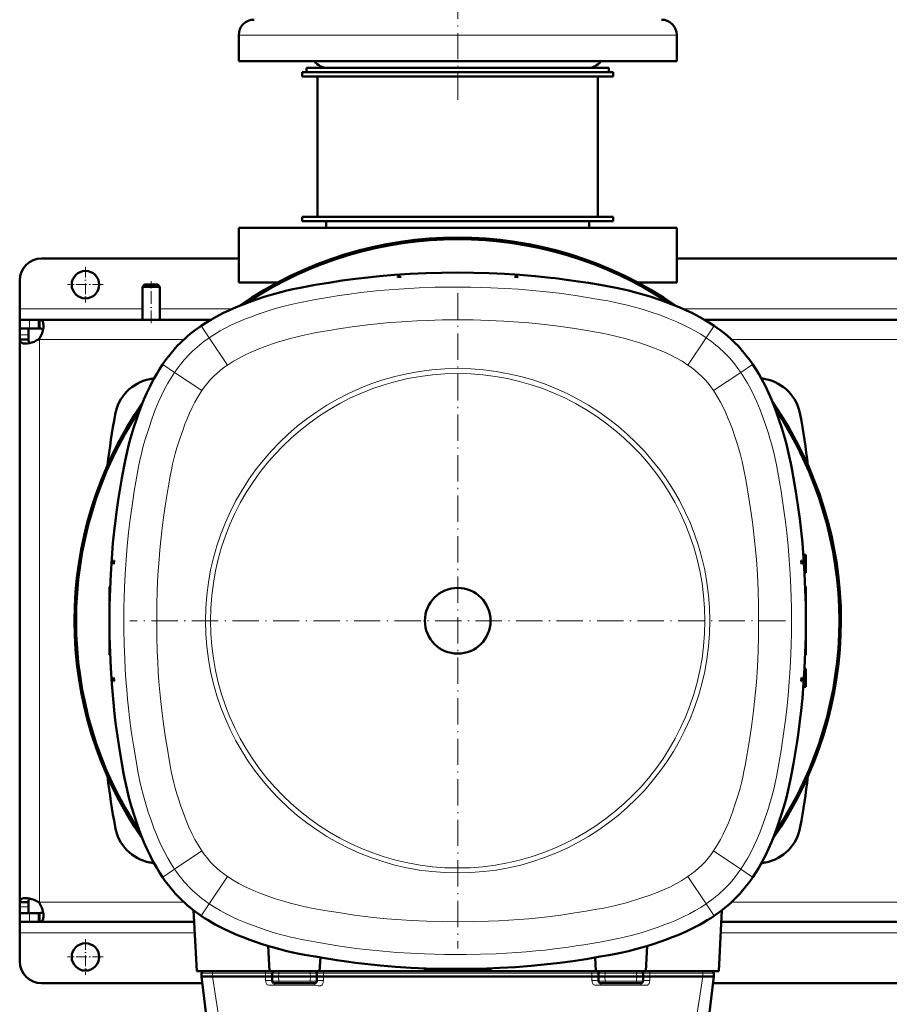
# Model space of a CAD drawing. Extents: x -2065 to 2446, y -2124 to 856.
# Tile 7 of 59: x -303 to 94, y -1732 to -1282. Entities that reach past the tile are written whole.
import ezdxf

# ---------------------------------------------------------------- set-up
doc = ezdxf.new("R2010")
doc.units = 0
doc.linetypes.add('DASHDOT', pattern=[18.5, 12, -3, 0.5, -3])

msp = doc.modelspace()

# ---------------------------------------------------------------- linework, layer by layer
at = {"color": 7, "linetype": 'DASHDOT', "lineweight": 18}
for p, q in [((-103.43, -1318.68), (-103.43, -1143.48)), ((-103.43, -1406.91), (-103.43, -1706.26)), ((46.24, -1556.58), (-253.11, -1556.58))]:
    msp.add_line(p, q, dxfattribs=at)
at = {"color": 7, "lineweight": 18}
for p, q in [((-191.19, -1289.08), (-203.43, -1289.08)), ((-3.43, -1289.08), (-191.19, -1289.08)), ((-247.43, -1414.08), (-303.43, -1414.08)), ((-206.29, -1414.08), (-239.43, -1414.08)), ((293.71, -1414.08), (-0.58, -1414.08)), ((-298.9, -1419.08), (-298.9, -1423.08)), ((-220.55, -1421.86), (-220.5, -1421.93)), ((-216.88, -1427.33), (-220.5, -1421.93)), ((10.01, -1427.33), (13.63, -1421.93)), ((13.68, -1421.86), (13.63, -1421.93)), ((-303.43, -1425.95), (-299.43, -1425.95)), ((-294.43, -1428.08), (-294.43, -1556.58)), ((-228.42, -1428.08), (-294.43, -1428.08)), ((-216.88, -1427.33), (-208.53, -1439.77)), ((10.01, -1427.33), (1.66, -1439.77)), ((271.58, -1428.08), (21.55, -1428.08)), ((-238.15, -1439.47), (-238.08, -1439.52)), ((-232.68, -1443.14), (-238.08, -1439.52)), ((-232.68, -1443.14), (-220.24, -1451.48)), ((13.37, -1451.48), (25.82, -1443.14)), ((25.82, -1443.14), (31.22, -1439.52)), ((31.28, -1439.47), (31.22, -1439.52)), ((-294.43, -1685.08), (-294.43, -1556.58)), ((-232.68, -1670.03), (-220.24, -1661.68)), ((25.82, -1670.03), (13.37, -1661.68)), ((-232.68, -1670.03), (-238.08, -1673.65)), ((25.82, -1670.03), (31.22, -1673.65)), ((-238.15, -1673.69), (-238.08, -1673.65)), ((-216.88, -1685.83), (-208.53, -1673.39)), ((10.01, -1685.83), (1.66, -1673.39)), ((31.28, -1673.69), (31.22, -1673.65)), ((-228.42, -1685.08), (-294.43, -1685.08)), ((-216.88, -1685.83), (-220.5, -1691.23)), ((10.01, -1685.83), (13.63, -1691.23)), ((271.58, -1685.08), (21.55, -1685.08)), ((-303.43, -1687.22), (-299.43, -1687.22)), ((-298.9, -1694.08), (-298.9, -1690.08)), ((-220.55, -1691.3), (-220.5, -1691.23)), ((13.68, -1691.3), (13.63, -1691.23)), ((-223.53, -1699.08), (-303.43, -1699.08)), ((276.47, -1699.08), (16.66, -1699.08)), ((-215.4, -1717.56), (-215.44, -1719.08)), ((-215.4, -1716.58), (-215.4, -1717.56)), ((-215.4, -1717.56), (-191.14, -1717.56)), ((-191.14, -1717.56), (-191.18, -1719.08)), ((-191.14, -1716.58), (-191.14, -1717.56)), ((-185.19, -1719.08), (-185.15, -1717.56)), ((-185.15, -1716.58), (-185.15, -1717.56)), ((-170.72, -1717.56), (-185.15, -1717.56)), ((-170.72, -1717.56), (-170.72, -1716.58)), ((-170.72, -1717.56), (-170.68, -1719.08)), ((-164.73, -1716.58), (-164.73, -1717.56)), ((-164.73, -1717.56), (-42.14, -1717.56)), ((-164.73, -1717.56), (-164.69, -1719.08)), ((-42.14, -1717.56), (-42.18, -1719.08)), ((-42.14, -1716.58), (-42.14, -1717.56)), ((-36.15, -1717.56), (-36.19, -1719.08)), ((-36.15, -1717.56), (-36.15, -1716.58)), ((-21.72, -1717.56), (-36.15, -1717.56)), ((-21.72, -1716.58), (-21.72, -1717.56)), ((-21.72, -1717.56), (-21.68, -1719.08)), ((-15.73, -1716.58), (-15.73, -1717.56)), ((-15.73, -1717.56), (8.53, -1717.56)), ((-15.73, -1717.56), (-15.69, -1719.08)), ((8.53, -1716.58), (8.53, -1717.56)), ((8.53, -1717.56), (8.57, -1719.08)), ((-210.67, -1749.34), (-215.45, -1719.08)), ((-191.18, -1719.08), (-191.13, -1720.82)), ((-185.19, -1719.08), (-185.13, -1721.11)), ((-170.74, -1721.11), (-185.13, -1721.11)), ((-185.13, -1722.08), (-185.13, -1721.11)), ((-170.74, -1721.11), (-170.68, -1719.08)), ((-170.74, -1721.11), (-170.74, -1722.08)), ((-164.74, -1720.82), (-164.69, -1719.08)), ((-42.18, -1719.08), (-42.13, -1720.82)), ((-36.13, -1721.11), (-36.19, -1719.08)), ((-21.74, -1721.11), (-36.13, -1721.11)), ((-36.13, -1721.11), (-36.13, -1722.08)), ((-21.74, -1721.11), (-21.68, -1719.08)), ((-21.74, -1722.08), (-21.74, -1721.11)), ((-15.74, -1720.82), (-15.69, -1719.08)), ((3.8, -1749.34), (8.58, -1719.08)), ((-187.13, -1722.08), (-187.13, -1722.96)), ((-187.13, -1722.96), (-185.53, -1722.96)), ((-185.53, -1722.96), (-170.34, -1722.96)), ((-170.34, -1722.96), (-170.24, -1722.96)), ((-170.24, -1722.96), (-168.74, -1722.96)), ((-168.74, -1722.08), (-168.74, -1722.96)), ((-38.13, -1722.08), (-38.13, -1722.96)), ((-38.13, -1722.96), (-36.53, -1722.96)), ((-36.53, -1722.96), (-21.34, -1722.96)), ((-21.34, -1722.96), (-21.24, -1722.96)), ((-21.24, -1722.96), (-19.74, -1722.96)), ((-19.74, -1722.08), (-19.74, -1722.96))]:
    msp.add_line(p, q, dxfattribs=at)
at = {"color": 7, "lineweight": 50}
for p, q in [((-203.43, -1301.08), (-203.43, -1289.08)), ((-3.43, -1301.08), (-3.43, -1289.08)), ((-191.19, -1301.08), (-203.43, -1301.08)), ((-3.43, -1301.08), (-191.19, -1301.08)), ((-174.43, -1306.08), (-103.43, -1306.08)), ((-174.43, -1306.08), (-174.43, -1308.08)), ((-174.43, -1308.08), (-103.43, -1308.08)), ((-172.43, -1304.08), (-42.88, -1304.08)), ((-172.43, -1304.08), (-172.43, -1306.08)), ((-172.43, -1306.08), (-42.88, -1306.08)), ((-167.43, -1308.08), (-167.43, -1372.08)), ((-155.65, -1304.08), (-162.93, -1304.08)), ((-43.93, -1304.08), (-155.65, -1304.08)), ((-103.43, -1306.08), (-32.43, -1306.08)), ((-103.43, -1308.08), (-32.43, -1308.08)), ((-42.88, -1304.08), (-34.43, -1304.08)), ((-42.88, -1306.08), (-34.43, -1306.08)), ((-39.43, -1308.08), (-39.43, -1372.08)), ((-34.43, -1304.08), (-34.43, -1306.08)), ((-32.43, -1306.08), (-32.43, -1308.08)), ((-174.43, -1372.08), (-103.43, -1372.08)), ((-174.43, -1372.08), (-174.43, -1374.08)), ((-174.43, -1374.08), (-103.43, -1374.08)), ((-167.43, -1372.08), (-103.43, -1372.08)), ((-163.43, -1377.08), (-163.43, -1374.08)), ((-103.43, -1372.08), (-39.43, -1372.08)), ((-103.43, -1372.08), (-32.43, -1372.08)), ((-103.43, -1374.08), (-32.43, -1374.08)), ((-43.43, -1377.08), (-43.43, -1374.08)), ((-32.43, -1372.08), (-32.43, -1374.08)), ((-3.43, -1377.08), (-203.43, -1377.08)), ((-203.43, -1402.08), (-203.43, -1377.08)), ((-3.43, -1377.08), (-3.43, -1402.08)), ((-203.43, -1391.08), (-293.43, -1391.08)), ((296.57, -1391.08), (-3.43, -1391.08)), ((-303.43, -1414.08), (-303.43, -1401.08)), ((-185.61, -1402.08), (-203.43, -1402.08)), ((-129.31, -1399.58), (-130.97, -1399.7)), ((-130.97, -1399.7), (-130.96, -1399.58)), ((-130.96, -1399.58), (-129.31, -1399.58)), ((-75.91, -1399.58), (-77.56, -1399.58)), ((-77.56, -1399.58), (-75.9, -1399.7)), ((-75.9, -1399.7), (-75.91, -1399.58)), ((-3.43, -1402.08), (-21.26, -1402.08)), ((-246.43, -1403.08), (-247.43, -1404.08)), ((-247.43, -1404.08), (-247.43, -1419.08)), ((-239.43, -1404.08), (-247.43, -1404.08)), ((-240.43, -1403.08), (-246.43, -1403.08)), ((-240.43, -1403.08), (-239.43, -1404.08)), ((-239.43, -1404.08), (-239.43, -1419.08)), ((-303.43, -1419.08), (-303.43, -1414.08)), ((-303.43, -1419.08), (-303.43, -1423.08)), ((-298.9, -1419.08), (-303.43, -1419.08)), ((-294.75, -1419.08), (-298.9, -1419.08)), ((-294.75, -1419.08), (-294.75, -1423.08)), ((-294.75, -1419.08), (-294.43, -1419.08)), ((-294.43, -1419.08), (-294.43, -1419.09)), ((-216.12, -1419.08), (-294.43, -1419.08)), ((-294.43, -1419.09), (-294.43, -1423.09)), ((283.88, -1419.08), (9.25, -1419.08)), ((-303.43, -1423.08), (-303.27, -1423.08)), ((-303.43, -1423.08), (-303.43, -1425.95)), ((-298.9, -1423.08), (-303.43, -1423.08)), ((-299.43, -1423.08), (-299.43, -1425.95)), ((-294.75, -1423.08), (-298.9, -1423.08)), ((-294.75, -1423.08), (-294.43, -1423.08)), ((-303.43, -1425.95), (-303.43, -1428.08)), ((-303.43, -1428.08), (-299.43, -1428.08)), ((-303.43, -1428.08), (-303.43, -1556.58)), ((-303.42, -1428.08), (-300.93, -1428.08)), ((-299.43, -1425.95), (-299.43, -1428.08)), ((-294.43, -1428.08), (-294.92, -1428.08)), ((-294.43, -1427.6), (-294.43, -1428.08)), ((55.57, -1526.46), (54.41, -1526.42)), ((55.57, -1526.46), (54.41, -1526.42)), ((55.57, -1526.46), (54.41, -1526.42)), ((55.57, -1526.46), (54.41, -1526.42)), ((55.57, -1530.58), (55.57, -1526.46)), ((-260.32, -1529.05), (-260.43, -1529.06)), ((-260.43, -1530.7), (-260.32, -1529.05)), ((-260.43, -1529.06), (-260.43, -1530.7)), ((53.45, -1529.05), (53.57, -1529.06)), ((53.57, -1530.7), (53.45, -1529.05)), ((53.57, -1529.06), (53.57, -1530.7)), ((55.57, -1534.71), (55.57, -1530.58)), ((55.57, -1534.71), (54.97, -1534.73)), ((-262.43, -1541.08), (-262.14, -1541.06)), ((-262.43, -1556.18), (-262.43, -1541.08)), ((55.57, -1541.08), (55.27, -1541.06)), ((55.57, -1556.58), (55.57, -1541.08)), ((-303.43, -1685.08), (-303.43, -1556.58)), ((-262.43, -1572.08), (-262.43, -1556.99)), ((55.57, -1572.08), (55.57, -1556.58)), ((-262.43, -1572.08), (-262.14, -1572.1)), ((55.57, -1572.08), (55.27, -1572.1)), ((-260.43, -1584.11), (-260.43, -1582.46)), ((-260.43, -1582.46), (-260.32, -1584.12)), ((53.57, -1582.46), (53.45, -1584.12)), ((53.57, -1584.11), (53.57, -1582.46)), ((55.57, -1578.46), (54.97, -1578.44)), ((55.57, -1578.46), (54.97, -1578.44)), ((55.57, -1578.46), (54.97, -1578.44)), ((55.57, -1578.46), (54.97, -1578.44)), ((55.57, -1582.58), (55.57, -1578.46)), ((55.57, -1586.71), (55.57, -1582.58)), ((-260.32, -1584.12), (-260.43, -1584.11)), ((53.45, -1584.12), (53.57, -1584.11)), ((55.57, -1586.71), (54.41, -1586.75)), ((-303.43, -1685.08), (-299.43, -1685.08)), ((-303.43, -1687.22), (-303.43, -1685.08)), ((-303.42, -1685.08), (-303.43, -1685.08)), ((-303.42, -1685.08), (-299.43, -1685.08)), ((-299.43, -1687.22), (-299.43, -1685.08)), ((-294.43, -1685.08), (-294.92, -1685.08)), ((-294.43, -1685.57), (-294.43, -1685.08)), ((-303.43, -1690.08), (-303.43, -1687.22)), ((-303.43, -1690.08), (-299.43, -1690.08)), ((-303.43, -1694.08), (-303.43, -1690.08)), ((-298.9, -1690.08), (-303.43, -1690.08)), ((-299.43, -1690.08), (-299.43, -1687.22)), ((-294.75, -1690.08), (-298.9, -1690.08)), ((-294.75, -1694.08), (-294.75, -1690.08)), ((-294.75, -1690.08), (-294.43, -1690.08)), ((-294.43, -1694.07), (-294.43, -1690.08)), ((-224.07, -1688.76), (-222.61, -1716.58)), ((17.2, -1688.76), (15.74, -1716.58)), ((-303.43, -1694.08), (-303.43, -1699.08)), ((-298.9, -1694.08), (-303.43, -1694.08)), ((-294.75, -1694.08), (-298.9, -1694.08)), ((-294.75, -1694.08), (-294.43, -1694.08)), ((-294.43, -1694.08), (-294.43, -1694.07)), ((-223.79, -1694.08), (-294.43, -1694.08)), ((276.21, -1694.08), (16.92, -1694.08)), ((-303.43, -1699.08), (-303.43, -1712.08)), ((-189.92, -1705.05), (-189.31, -1716.58)), ((-16.95, -1705.05), (-17.56, -1716.58)), ((-166.15, -1710.35), (-166.47, -1716.58)), ((-40.72, -1710.35), (-40.4, -1716.58)), ((-189.31, -1716.58), (-222.61, -1716.58)), ((-220.39, -1717.56), (-220.43, -1719.08)), ((-166.47, -1716.58), (-189.31, -1716.58)), ((-188.18, -1719.08), (-188.14, -1717.56)), ((-167.68, -1719.08), (-167.72, -1717.56)), ((-40.4, -1716.58), (-166.47, -1716.58)), ((-118.93, -1715.58), (-118.95, -1715.29)), ((-118.93, -1715.58), (-104.06, -1715.58)), ((-102.8, -1715.58), (-87.93, -1715.58)), ((-87.93, -1715.58), (-87.92, -1715.29)), ((-17.56, -1716.58), (-40.4, -1716.58)), ((-39.14, -1717.56), (-39.18, -1719.08)), ((-18.72, -1717.56), (-18.68, -1719.08)), ((15.74, -1716.58), (-17.56, -1716.58)), ((13.53, -1717.56), (13.57, -1719.08)), ((-220.43, -1719.08), (-215.45, -1719.08)), ((-216.95, -1747.47), (-220.43, -1719.08)), ((-215.45, -1719.08), (-215.44, -1719.08)), ((-215.44, -1719.08), (-191.18, -1719.08)), ((-189.31, -1719.08), (-191.18, -1719.08)), ((-191.18, -1719.08), (-191.18, -1719.08)), ((-189.31, -1719.08), (-188.18, -1719.08)), ((-188.18, -1719.08), (-188.13, -1721.11)), ((-185.19, -1719.08), (-188.18, -1719.08)), ((-170.68, -1719.08), (-185.19, -1719.08)), ((-167.68, -1719.08), (-170.68, -1719.08)), ((-167.68, -1719.08), (-167.74, -1721.11)), ((-166.56, -1719.08), (-167.68, -1719.08)), ((-164.69, -1719.08), (-166.56, -1719.08)), ((-164.69, -1719.08), (-42.18, -1719.08)), ((-164.69, -1719.08), (-164.69, -1719.08)), ((-40.31, -1719.08), (-42.18, -1719.08)), ((-42.18, -1719.08), (-42.18, -1719.08)), ((-40.31, -1719.08), (-39.18, -1719.08)), ((-39.18, -1719.08), (-36.19, -1719.08)), ((-39.13, -1721.11), (-39.18, -1719.08)), ((-21.68, -1719.08), (-36.19, -1719.08)), ((-21.68, -1719.08), (-18.68, -1719.08)), ((-18.74, -1721.11), (-18.68, -1719.08)), ((-17.56, -1719.08), (-18.68, -1719.08)), ((-15.69, -1719.08), (-17.56, -1719.08)), ((-15.69, -1719.08), (8.57, -1719.08)), ((-15.69, -1719.08), (-15.69, -1719.08)), ((8.57, -1719.08), (8.58, -1719.08)), ((8.58, -1719.08), (13.57, -1719.08)), ((10.08, -1747.47), (13.57, -1719.08)), ((-220.07, -1722.08), (-293.43, -1722.08)), ((-185.13, -1722.08), (-187.13, -1722.08)), ((-170.74, -1722.08), (-185.13, -1722.08)), ((-168.74, -1722.08), (-170.74, -1722.08)), ((-38.13, -1722.08), (-36.13, -1722.08)), ((-21.74, -1722.08), (-36.13, -1722.08)), ((-21.74, -1722.08), (-19.74, -1722.08)), ((279.93, -1722.08), (13.2, -1722.08))]:
    msp.add_line(p, q, dxfattribs=at)
at = {"color": 7, "linetype": 'DASHDOT', "lineweight": 18, "ltscale": 0.40625}
for p, q in [((-273.43, -1394.96), (-273.43, -1411.21)), ((-265.31, -1403.08), (-281.56, -1403.08)), ((-273.43, -1701.96), (-273.43, -1718.21)), ((-265.31, -1710.08), (-281.56, -1710.08))]:
    msp.add_line(p, q, dxfattribs=at)
at = {"color": 7, "linetype": 'DASHDOT', "lineweight": 18, "ltscale": 0.479999}
msp.add_line((-243.43, -1420.68), (-243.43, -1401.48), dxfattribs=at)
at = {"color": 7, "linetype": 'DASHDOT', "lineweight": 18, "ltscale": 0.034585}
msp.add_line((55.68, -1530.58), (54.3, -1530.58), dxfattribs=at)
at = {"color": 7, "linetype": 'DASHDOT', "lineweight": 18, "ltscale": 0.008941}
msp.add_line((55.6, -1556.58), (55.24, -1556.58), dxfattribs=at)
at = {"color": 7, "linetype": 'DASHDOT', "lineweight": 18, "ltscale": 0.034563}
msp.add_line((55.68, -1582.58), (54.3, -1582.58), dxfattribs=at)
at = {"color": 7, "lineweight": 50}
for points in [[(-220.55, -1421.86), (-218.4, -1420.47), (-216.21, -1419.14), (-213.99, -1417.87), (-212.3, -1416.96), (-210.6, -1416.09), (-207.59, -1414.66), (-204.53, -1413.33), (-201.44, -1412.09), (-198.62, -1411.03), (-195.78, -1410.02), (-191.34, -1408.56), (-186.86, -1407.21), (-184.14, -1406.46), (-181.41, -1405.78), (-178.69, -1405.15), (-175.32, -1404.46), (-173.06, -1404.03), (-168.52, -1403.22), (-162.32, -1402.19), (-156.21, -1401.24), (-150.08, -1400.4), (-145.86, -1399.9), (-139.07, -1399.2), (-132.27, -1398.63), (-125.09, -1398.17), (-117.91, -1397.84), (-110.76, -1397.65), (-103.43, -1397.58)], [(13.68, -1421.86), (11.53, -1420.47), (9.34, -1419.14), (7.12, -1417.87), (5.43, -1416.96), (3.73, -1416.09), (0.72, -1414.66), (-2.34, -1413.33), (-5.43, -1412.09), (-8.25, -1411.03), (-11.09, -1410.02), (-15.53, -1408.56), (-20.01, -1407.21), (-22.73, -1406.46), (-25.45, -1405.78), (-28.18, -1405.15), (-31.07, -1404.55), (-33.48, -1404.09), (-38.31, -1403.23), (-43.72, -1402.32), (-48.39, -1401.58), (-52.65, -1400.96), (-58.96, -1400.13), (-61.08, -1399.89), (-68.04, -1399.18), (-75.04, -1398.6), (-82.04, -1398.16), (-89.03, -1397.84), (-96.2, -1397.64), (-103.43, -1397.58)], [(-294.43, -1419.09), (-294.08, -1419.14), (-293.75, -1419.23), (-293.38, -1419.42), (-293.08, -1419.7), (-292.85, -1420.08), (-292.73, -1420.39), (-292.64, -1420.75), (-292.58, -1421.21), (-292.56, -1421.7)], [(-292.56, -1421.7), (-292.63, -1422.79), (-292.86, -1423.95), (-293.22, -1425.16), (-293.48, -1425.81), (-293.77, -1426.46), (-294.09, -1427.04), (-294.43, -1427.6)], [(-294.43, -1423.09), (-293.72, -1423.17), (-293.43, -1423.26), (-293.17, -1423.37), (-292.96, -1423.52), (-292.8, -1423.7)], [(-300.81, -1429.96), (-301.28, -1429.94), (-301.71, -1429.89), (-302.22, -1429.76), (-302.64, -1429.56), (-302.97, -1429.29), (-303.15, -1429.05), (-303.29, -1428.77), (-303.38, -1428.45), (-303.42, -1428.08)], [(-294.92, -1428.08), (-295.88, -1428.65), (-296.88, -1429.12), (-297.91, -1429.48), (-298.93, -1429.74), (-299.91, -1429.91), (-300.81, -1429.96)], [(-298.82, -1429.72), (-299, -1429.55), (-299.15, -1429.35), (-299.26, -1429.09), (-299.35, -1428.8), (-299.43, -1428.08)], [(-238.15, -1439.47), (-239.55, -1441.62), (-240.88, -1443.81), (-242.15, -1446.03), (-243.06, -1447.72), (-243.93, -1449.42), (-245.36, -1452.43), (-246.69, -1455.48), (-247.93, -1458.58), (-248.99, -1461.4), (-249.99, -1464.24), (-251.46, -1468.68), (-252.81, -1473.16), (-253.56, -1475.88), (-254.24, -1478.6), (-254.86, -1481.33), (-255.47, -1484.22), (-255.93, -1486.63), (-256.79, -1491.46), (-257.7, -1496.87), (-258.44, -1501.54), (-259.06, -1505.8), (-259.88, -1512.11), (-260.13, -1514.23), (-260.84, -1521.19), (-261.42, -1528.19), (-261.86, -1535.19), (-262.18, -1542.18), (-262.37, -1549.35), (-262.43, -1556.58)], [(31.28, -1439.47), (32.68, -1441.62), (34.01, -1443.81), (35.28, -1446.03), (36.19, -1447.72), (37.06, -1449.42), (38.49, -1452.43), (39.82, -1455.48), (41.06, -1458.58), (42.12, -1461.4), (43.12, -1464.24), (44.59, -1468.68), (45.94, -1473.16), (46.69, -1475.88), (47.37, -1478.6), (47.99, -1481.33), (48.69, -1484.7), (49.12, -1486.96), (49.93, -1491.5), (50.96, -1497.7), (51.91, -1503.81), (52.75, -1509.94), (53.25, -1514.16), (53.95, -1520.95), (54.51, -1527.75), (54.98, -1534.93), (55.31, -1542.1), (55.5, -1549.26), (55.57, -1556.58)], [(-238.15, -1673.69), (-239.55, -1671.55), (-240.88, -1669.36), (-242.15, -1667.14), (-243.06, -1665.45), (-243.93, -1663.74), (-245.36, -1660.74), (-246.69, -1657.68), (-247.93, -1654.59), (-248.99, -1651.77), (-249.99, -1648.93), (-251.46, -1644.49), (-252.81, -1640), (-253.56, -1637.29), (-254.24, -1634.56), (-254.86, -1631.84), (-255.56, -1628.47), (-255.99, -1626.2), (-256.8, -1621.67), (-257.88, -1615.18), (-258.8, -1609.21), (-259.62, -1603.23), (-260.12, -1599.01), (-260.82, -1592.22), (-261.38, -1585.41), (-261.85, -1578.24), (-262.18, -1571.06), (-262.37, -1563.91), (-262.43, -1556.58)], [(31.28, -1673.69), (32.68, -1671.55), (34.01, -1669.36), (35.28, -1667.14), (36.19, -1665.45), (37.06, -1663.74), (38.49, -1660.74), (39.82, -1657.68), (41.06, -1654.59), (42.12, -1651.77), (43.12, -1648.93), (44.59, -1644.49), (45.94, -1640), (46.69, -1637.29), (47.37, -1634.56), (47.99, -1631.84), (48.6, -1628.95), (49.06, -1626.54), (49.92, -1621.71), (50.83, -1616.29), (51.57, -1611.63), (52.19, -1607.37), (53.01, -1601.06), (53.26, -1598.94), (53.97, -1591.97), (54.55, -1584.98), (54.99, -1577.98), (55.31, -1570.99), (55.5, -1563.82), (55.57, -1556.58)], [(-300.81, -1683.21), (-301.28, -1683.22), (-301.71, -1683.28), (-302.22, -1683.41), (-302.64, -1683.61), (-302.97, -1683.88), (-303.15, -1684.12), (-303.29, -1684.39), (-303.38, -1684.72), (-303.42, -1685.08)], [(-294.92, -1685.08), (-295.88, -1684.51), (-296.88, -1684.05), (-297.91, -1683.69), (-298.93, -1683.42), (-299.91, -1683.26), (-300.81, -1683.21)], [(-298.82, -1683.45), (-299, -1683.61), (-299.15, -1683.82), (-299.26, -1684.07), (-299.35, -1684.37), (-299.43, -1685.08)], [(-292.56, -1691.46), (-292.63, -1690.38), (-292.86, -1689.21), (-293.22, -1688.01), (-293.48, -1687.35), (-293.77, -1686.71), (-294.09, -1686.13), (-294.43, -1685.57)], [(-294.43, -1690.08), (-293.72, -1689.99), (-293.43, -1689.91), (-293.17, -1689.8), (-292.96, -1689.65), (-292.8, -1689.46)], [(-294.43, -1694.07), (-294.08, -1694.03), (-293.75, -1693.94), (-293.38, -1693.74), (-293.08, -1693.46), (-292.85, -1693.09), (-292.73, -1692.77), (-292.64, -1692.42), (-292.58, -1691.96), (-292.56, -1691.46)], [(-220.55, -1691.3), (-218.97, -1692.34), (-217.37, -1693.34), (-215.75, -1694.3), (-214.11, -1695.23), (-210.79, -1696.98), (-207.39, -1698.59), (-203.93, -1700.09), (-201.34, -1701.12), (-198.74, -1702.09), (-195.71, -1703.17), (-192.65, -1704.19), (-189.76, -1705.1), (-186.85, -1705.96), (-184.14, -1706.7), (-181.41, -1707.39), (-178.69, -1708.01), (-175.8, -1708.61), (-173.39, -1709.08), (-168.56, -1709.94), (-163.14, -1710.84), (-158.68, -1711.55), (-154.22, -1712.21), (-150.02, -1712.77), (-145.79, -1713.28), (-138.82, -1713.99), (-131.83, -1714.56), (-124.83, -1715.01), (-117.84, -1715.33), (-110.67, -1715.52), (-103.43, -1715.58)], [(13.68, -1691.3), (12.1, -1692.34), (10.5, -1693.34), (8.88, -1694.3), (7.24, -1695.23), (3.92, -1696.98), (0.52, -1698.59), (-2.94, -1700.09), (-5.53, -1701.12), (-8.13, -1702.09), (-11.16, -1703.17), (-14.22, -1704.19), (-17.11, -1705.1), (-20.02, -1705.96), (-22.73, -1706.7), (-25.46, -1707.39), (-28.18, -1708.01), (-31.25, -1708.65), (-34.35, -1709.24), (-38.35, -1709.95), (-44.84, -1711.02), (-50.8, -1711.95), (-56.79, -1712.76), (-61.01, -1713.27), (-65.46, -1713.74), (-69.92, -1714.16), (-77.04, -1714.7), (-84.16, -1715.12), (-90.14, -1715.37), (-96.11, -1715.52), (-103.43, -1715.58)]]:
    msp.add_lwpolyline(points, dxfattribs=at)
at = {"color": 7, "lineweight": 18}
for points in [[(-216.88, -1427.33), (-214.39, -1425.73), (-211.86, -1424.23), (-209.28, -1422.81), (-206.65, -1421.49), (-204.6, -1420.54), (-202.52, -1419.63), (-200.32, -1418.72), (-198.08, -1417.86), (-194.49, -1416.55), (-190.84, -1415.32), (-187.2, -1414.17), (-183.33, -1413.06), (-179.45, -1412.08), (-176.78, -1411.48), (-172.18, -1410.56), (-168.35, -1409.87), (-161.11, -1408.66), (-157.5, -1408.1), (-153.88, -1407.56), (-147.59, -1406.73), (-143.37, -1406.25), (-139.15, -1405.82), (-134.76, -1405.44), (-130.37, -1405.1), (-125.7, -1404.8), (-121.03, -1404.56), (-113.9, -1404.3), (-107.48, -1404.19), (-103.43, -1404.17)], [(-103.43, -1404.17), (-97.38, -1404.21), (-92.84, -1404.31), (-88.3, -1404.46), (-81.96, -1404.76), (-75.63, -1405.16), (-69.31, -1405.68), (-63.08, -1406.29), (-57.09, -1407), (-52.87, -1407.58), (-48.65, -1408.21), (-44.28, -1408.9), (-39.92, -1409.63), (-34.83, -1410.54), (-32.15, -1411.05), (-29.5, -1411.61), (-27.19, -1412.13), (-24.9, -1412.7), (-22.56, -1413.33), (-20.23, -1414), (-17.88, -1414.72), (-15.54, -1415.47), (-10.89, -1417.08), (-7.11, -1418.5), (-3.4, -1420.04), (-0.52, -1421.35), (2.32, -1422.76), (5.09, -1424.28), (7.57, -1425.76), (10.01, -1427.33)], [(-103.43, -1419.15), (-110.44, -1419.21), (-117.44, -1419.4), (-122.11, -1419.61), (-126.74, -1419.87), (-131.37, -1420.19), (-135.9, -1420.57), (-140.27, -1420.98), (-144.42, -1421.44), (-150.52, -1422.21), (-156.86, -1423.16), (-162.09, -1424), (-166.99, -1424.85), (-169.43, -1425.29), (-172.18, -1425.82), (-174.89, -1426.4), (-177.38, -1426.99), (-179.86, -1427.64), (-182.41, -1428.37), (-185.23, -1429.24), (-188.05, -1430.17), (-191.34, -1431.33), (-194.57, -1432.56), (-197.72, -1433.87), (-200.54, -1435.18), (-203.29, -1436.6), (-205.79, -1438.03), (-208.53, -1439.77)], [(-103.43, -1419.15), (-96.39, -1419.21), (-89.37, -1419.41), (-82.4, -1419.73), (-75.45, -1420.2), (-71, -1420.56), (-66.55, -1420.99), (-62.4, -1421.44), (-56.3, -1422.22), (-49.95, -1423.16), (-42.71, -1424.35), (-37.43, -1425.29), (-34.56, -1425.85), (-31.97, -1426.4), (-29.48, -1427), (-27, -1427.64), (-24.45, -1428.37), (-20.27, -1429.69), (-16.01, -1431.16), (-13.59, -1432.05), (-11.22, -1432.99), (-8.6, -1434.11), (-6.06, -1435.31), (-3.57, -1436.6), (-0.98, -1438.09), (1.66, -1439.77)], [(-255.85, -1556.58), (-255.81, -1550.53), (-255.71, -1545.98), (-255.56, -1541.45), (-255.26, -1535.11), (-254.86, -1528.78), (-254.34, -1522.46), (-253.72, -1516.23), (-253.02, -1510.24), (-252.44, -1506.02), (-251.81, -1501.8), (-251.11, -1497.43), (-250.38, -1493.07), (-249.48, -1487.98), (-248.97, -1485.3), (-248.41, -1482.65), (-247.88, -1480.34), (-247.31, -1478.05), (-246.69, -1475.71), (-246.01, -1473.37), (-245.3, -1471.03), (-244.54, -1468.69), (-242.94, -1464.04), (-241.52, -1460.26), (-239.98, -1456.55), (-238.67, -1453.66), (-237.25, -1450.83), (-235.74, -1448.06), (-234.26, -1445.58), (-232.68, -1443.14)], [(48.98, -1556.58), (48.94, -1550.53), (48.84, -1545.98), (48.69, -1541.45), (48.39, -1535.11), (47.99, -1528.78), (47.47, -1522.46), (46.86, -1516.23), (46.15, -1510.24), (45.57, -1506.02), (44.94, -1501.8), (44.24, -1497.43), (43.51, -1493.07), (42.61, -1487.98), (42.1, -1485.3), (41.54, -1482.65), (41.01, -1480.34), (40.45, -1478.05), (39.82, -1475.71), (39.15, -1473.37), (38.43, -1471.03), (37.67, -1468.69), (36.07, -1464.04), (34.65, -1460.26), (33.11, -1456.55), (31.8, -1453.66), (30.38, -1450.83), (28.87, -1448.06), (27.39, -1445.58), (25.82, -1443.14)], [(-240.87, -1556.58), (-240.81, -1549.54), (-240.61, -1542.52), (-240.28, -1535.55), (-239.82, -1528.6), (-239.45, -1524.15), (-239.03, -1519.7), (-238.57, -1515.55), (-237.8, -1509.45), (-236.85, -1503.1), (-235.67, -1495.86), (-234.73, -1490.58), (-234.17, -1487.71), (-233.61, -1485.12), (-233.02, -1482.63), (-232.37, -1480.15), (-231.64, -1477.6), (-230.33, -1473.42), (-228.86, -1469.16), (-227.96, -1466.74), (-227.02, -1464.37), (-225.9, -1461.75), (-224.71, -1459.21), (-223.42, -1456.72), (-221.93, -1454.13), (-220.24, -1451.48)], [(34, -1556.58), (33.94, -1549.58), (33.74, -1542.57), (33.42, -1535.61), (32.96, -1528.65), (32.58, -1524.11), (32.17, -1519.85), (31.71, -1515.6), (31.21, -1511.53), (30.65, -1507.47), (29.57, -1500.55), (28.45, -1493.83), (27.85, -1490.55), (27.3, -1487.69), (26.46, -1483.89), (25.5, -1480.13), (24.3, -1476.03), (22.96, -1471.93), (21.98, -1469.13), (21.09, -1466.72), (20.15, -1464.35), (18.87, -1461.38), (17.48, -1458.49), (16.55, -1456.72), (15.56, -1454.97), (14.56, -1453.32), (13.37, -1451.48)], [(-232.68, -1670.03), (-234.29, -1667.54), (-235.79, -1665.01), (-237.2, -1662.43), (-238.53, -1659.79), (-239.48, -1657.75), (-240.39, -1655.67), (-241.3, -1653.46), (-242.16, -1651.23), (-243.47, -1647.64), (-244.7, -1643.99), (-245.85, -1640.34), (-246.96, -1636.48), (-247.94, -1632.6), (-248.54, -1629.93), (-249.46, -1625.33), (-250.14, -1621.5), (-251.35, -1614.26), (-251.92, -1610.65), (-252.46, -1607.03), (-253.29, -1600.73), (-253.77, -1596.52), (-254.19, -1592.3), (-254.58, -1587.91), (-254.92, -1583.52), (-255.22, -1578.85), (-255.46, -1574.17), (-255.71, -1567.05), (-255.83, -1560.63), (-255.85, -1556.58)], [(-240.87, -1556.58), (-240.81, -1563.59), (-240.61, -1570.59), (-240.41, -1575.26), (-240.15, -1579.89), (-239.83, -1584.51), (-239.45, -1589.05), (-239.03, -1593.42), (-238.58, -1597.57), (-237.8, -1603.67), (-236.86, -1610.01), (-236.01, -1615.24), (-235.17, -1620.14), (-234.73, -1622.58), (-234.2, -1625.33), (-233.62, -1628.04), (-233.03, -1630.53), (-232.38, -1633.01), (-231.65, -1635.55), (-230.78, -1638.38), (-229.84, -1641.2), (-228.69, -1644.49), (-227.46, -1647.72), (-226.15, -1650.87), (-224.84, -1653.69), (-223.42, -1656.44), (-221.99, -1658.94), (-220.24, -1661.68)], [(34, -1556.58), (33.94, -1563.62), (33.74, -1570.65), (33.41, -1577.61), (32.95, -1584.57), (32.58, -1589.02), (32.16, -1593.47), (31.7, -1597.62), (30.93, -1603.72), (29.98, -1610.07), (28.8, -1617.3), (27.86, -1622.59), (27.3, -1625.46), (26.74, -1628.05), (26.15, -1630.54), (25.5, -1633.02), (24.78, -1635.56), (23.46, -1639.75), (21.99, -1644.01), (21.09, -1646.42), (20.16, -1648.8), (19.03, -1651.41), (17.84, -1653.96), (16.55, -1656.44), (15.06, -1659.04), (13.37, -1661.68)], [(48.98, -1556.58), (48.94, -1562.64), (48.84, -1567.18), (48.69, -1571.72), (48.39, -1578.06), (47.99, -1584.38), (47.47, -1590.71), (46.86, -1596.93), (46.15, -1602.92), (45.57, -1607.15), (44.94, -1611.37), (44.24, -1615.73), (43.51, -1620.1), (42.61, -1625.19), (42.1, -1627.87), (41.54, -1630.52), (41.01, -1632.83), (40.45, -1635.12), (39.82, -1637.46), (39.15, -1639.79), (38.43, -1642.13), (37.67, -1644.48), (36.07, -1649.13), (34.65, -1652.91), (33.11, -1656.61), (31.8, -1659.5), (30.38, -1662.33), (28.87, -1665.11), (27.39, -1667.59), (25.82, -1670.03)], [(-103.43, -1694.02), (-110.48, -1693.96), (-117.5, -1693.76), (-124.47, -1693.43), (-131.42, -1692.97), (-135.87, -1692.6), (-140.32, -1692.18), (-144.47, -1691.72), (-150.57, -1690.95), (-156.92, -1690), (-164.16, -1688.81), (-169.44, -1687.88), (-172.31, -1687.32), (-174.9, -1686.76), (-177.39, -1686.17), (-179.87, -1685.52), (-182.41, -1684.79), (-186.6, -1683.48), (-190.86, -1682.01), (-193.28, -1681.11), (-195.65, -1680.17), (-198.27, -1679.05), (-200.81, -1677.85), (-203.3, -1676.57), (-205.89, -1675.08), (-208.53, -1673.39)], [(-103.43, -1694.02), (-96.43, -1693.96), (-89.43, -1693.76), (-84.76, -1693.56), (-80.13, -1693.3), (-75.5, -1692.97), (-70.97, -1692.6), (-66.6, -1692.18), (-62.45, -1691.73), (-56.35, -1690.95), (-50.01, -1690.01), (-44.78, -1689.16), (-39.88, -1688.32), (-37.44, -1687.88), (-34.69, -1687.34), (-31.98, -1686.76), (-29.49, -1686.17), (-27.01, -1685.53), (-24.46, -1684.8), (-21.64, -1683.92), (-18.82, -1682.99), (-15.53, -1681.84), (-12.3, -1680.61), (-9.15, -1679.3), (-6.33, -1677.99), (-3.58, -1676.57), (-1.08, -1675.14), (1.66, -1673.39)], [(-103.43, -1709), (-109.49, -1708.95), (-114.03, -1708.86), (-118.57, -1708.71), (-124.91, -1708.41), (-131.23, -1708), (-137.56, -1707.49), (-143.79, -1706.87), (-149.77, -1706.16), (-154, -1705.59), (-158.22, -1704.96), (-162.59, -1704.26), (-166.95, -1703.53), (-172.04, -1702.63), (-174.72, -1702.11), (-177.37, -1701.56), (-179.68, -1701.03), (-181.97, -1700.46), (-184.31, -1699.84), (-186.64, -1699.16), (-188.99, -1698.45), (-191.33, -1697.69), (-195.98, -1696.09), (-199.76, -1694.66), (-203.46, -1693.13), (-206.35, -1691.82), (-209.18, -1690.4), (-211.96, -1688.89), (-214.44, -1687.4), (-216.88, -1685.83)], [(10.01, -1685.83), (7.52, -1687.43), (4.99, -1688.94), (2.41, -1690.35), (-0.22, -1691.68), (-2.27, -1692.63), (-4.35, -1693.54), (-6.55, -1694.44), (-8.79, -1695.31), (-12.38, -1696.62), (-16.02, -1697.85), (-19.67, -1699), (-23.54, -1700.1), (-27.42, -1701.09), (-30.09, -1701.69), (-34.69, -1702.6), (-38.52, -1703.29), (-45.76, -1704.5), (-49.37, -1705.07), (-52.99, -1705.61), (-59.28, -1706.44), (-63.5, -1706.92), (-67.72, -1707.34), (-72.1, -1707.73), (-76.5, -1708.07), (-81.17, -1708.37), (-85.84, -1708.61), (-92.97, -1708.86), (-99.39, -1708.98), (-103.43, -1709)], [(-220.39, -1717.56), (-220.39, -1717.56), (-220.39, -1717.56), (-219.66, -1717.55), (-215.4, -1717.56)], [(-188.14, -1717.56), (-188.15, -1717.56), (-188.15, -1717.56), (-188.19, -1717.55), (-188.52, -1717.55), (-191.14, -1717.56)], [(-188.14, -1717.56), (-188.14, -1717.56), (-188.1, -1717.55), (-187.77, -1717.55), (-185.15, -1717.56)], [(-170.72, -1717.56), (-168.04, -1717.55), (-167.76, -1717.55), (-167.73, -1717.56), (-167.73, -1717.56), (-167.72, -1717.56)], [(-164.73, -1717.56), (-167.41, -1717.55), (-167.69, -1717.55), (-167.72, -1717.56), (-167.72, -1717.56), (-167.72, -1717.56)], [(-39.14, -1717.56), (-39.15, -1717.56), (-39.15, -1717.56), (-39.19, -1717.55), (-39.52, -1717.55), (-42.14, -1717.56)], [(-39.14, -1717.56), (-39.14, -1717.56), (-39.1, -1717.55), (-38.77, -1717.55), (-36.15, -1717.56)], [(-21.72, -1717.56), (-19.04, -1717.55), (-18.76, -1717.55), (-18.73, -1717.56), (-18.73, -1717.56), (-18.72, -1717.56)], [(-15.73, -1717.56), (-18.41, -1717.55), (-18.69, -1717.55), (-18.72, -1717.56), (-18.72, -1717.56), (-18.72, -1717.56)], [(8.53, -1717.56), (12.6, -1717.55), (13.5, -1717.55), (13.52, -1717.56), (13.53, -1717.56)], [(-191.13, -1720.82), (-191.07, -1721.43), (-190.92, -1722.02), (-190.76, -1722.39), (-190.57, -1722.63), (-190.32, -1722.8), (-190.17, -1722.87), (-189.84, -1722.95), (-189.5, -1722.99), (-188.81, -1723.02), (-188.05, -1722.98), (-187.46, -1722.95), (-187.13, -1722.96)], [(-185.13, -1721.11), (-187.84, -1721.12), (-188.08, -1721.11), (-188.13, -1721.11), (-188.13, -1721.11), (-188.13, -1721.11)], [(-167.74, -1721.11), (-167.74, -1721.11), (-167.76, -1721.11), (-167.92, -1721.12), (-169.01, -1721.12), (-170.74, -1721.11)], [(-168.74, -1722.96), (-168.47, -1722.96), (-167.95, -1723.05), (-167.19, -1723.24), (-166.85, -1723.28), (-166.49, -1723.29), (-166.15, -1723.24), (-165.92, -1723.17), (-165.7, -1723.06), (-165.51, -1722.92), (-165.34, -1722.74), (-165.16, -1722.49), (-165.03, -1722.21), (-164.84, -1721.61), (-164.74, -1720.82)], [(-42.13, -1720.82), (-42.07, -1721.43), (-41.92, -1722.02), (-41.76, -1722.39), (-41.57, -1722.63), (-41.32, -1722.8), (-41.17, -1722.87), (-40.84, -1722.95), (-40.5, -1722.99), (-39.81, -1723.02), (-39.05, -1722.98), (-38.46, -1722.95), (-38.13, -1722.96)], [(-39.13, -1721.11), (-39.13, -1721.11), (-39.11, -1721.11), (-38.95, -1721.12), (-37.86, -1721.12), (-36.13, -1721.11)], [(-21.74, -1721.11), (-19.03, -1721.12), (-18.79, -1721.11), (-18.74, -1721.11), (-18.74, -1721.11), (-18.74, -1721.11)], [(-19.74, -1722.96), (-19.39, -1722.95), (-18.7, -1722.99), (-17.67, -1723.01), (-17.17, -1722.97), (-16.79, -1722.89), (-16.6, -1722.83), (-16.35, -1722.68), (-16.12, -1722.4), (-16.01, -1722.16), (-15.92, -1721.92), (-15.79, -1721.38), (-15.74, -1720.82)]]:
    msp.add_lwpolyline(points, dxfattribs=at)
at = {"color": 7, "lineweight": 50}
for centre, radius in [((-273.43, -1403.08), 6.25), ((-103.43, -1556.58), 15), ((-273.43, -1710.08), 6.25)]:
    msp.add_circle(centre, radius, dxfattribs=at)
at = {"color": 7, "lineweight": 18}
for radius in [115.14, 112.88]:
    msp.add_circle((-103.43, -1556.58), radius, dxfattribs=at)
at = {"color": 7, "lineweight": 50}
for centre, radius, start, end in [((-196.43, -1289.08), 7, 90, 180), ((-10.43, -1289.08), 7, 360, 90), ((-162.93, -1297.08), 7, 214.8499, 270), ((-43.93, -1297.08), 7, 270, 325.1501), ((-103.43, -1556.59), 175, 55.2848, 124.7152), ((-103.43, -1556.58), 174.8, 55.5582, 124.4418), ((-103.43, -1556.58), 174.27, 56.3177, 123.6821), ((-293.43, -1401.08), 10, 90, 180), ((-184.7, -1475.32), 64.36, 123.8463, 146.1537), ((-22.17, -1475.32), 64.36, 33.8463, 56.1537), ((-240.16, -1465.86), 20, 101.1969, 170.1439), ((-103.43, -2156.58), 724.12, 101.03598, 101.19688), ((-103.43, -2156.58), 724.12, 78.80312, 78.96402), ((33.29, -1465.86), 20, 9.8561, 78.8031), ((-103.43, -1556.59), 175, 145.2779, 214.7314), ((-103.43, -1556.58), 174.8, 145.5582, 214.4418), ((-103.43, -1556.58), 174.27, 146.3183, 213.6815), ((-103.43, -1556.59), 175, 325.2686, 34.7221), ((-103.43, -1556.58), 174.8, 325.5582, 34.4418), ((-103.43, -1556.58), 174.27, 326.3179, 33.6823), ((282.02, -1556.58), 550, 170.1439, 172.5834), ((-488.88, -1556.58), 550, 7.4162, 9.8561), ((282.02, -1556.58), 550, 187.4192, 189.8561), ((-488.88, -1556.58), 550, 350.1439, 352.5811), ((-240.16, -1647.31), 20, 189.8561, 258.8031), ((33.29, -1647.31), 20, 281.1969, 350.1439), ((-103.43, -956.58), 724.12, 258.80312, 258.96402), ((-103.43, -956.58), 724.12, 281.03598, 281.19688), ((-184.7, -1637.85), 64.36, 213.8463, 236.1537), ((-22.17, -1637.85), 64.36, 303.8463, 326.1537), ((-293.43, -1712.08), 10, 180, 270), ((-219.4, -1717.58), 1, 90, 178.5), ((-187.15, -1717.58), 1, 90, 178.5), ((-168.72, -1717.58), 1, 1.5, 90), ((-38.15, -1717.58), 1, 90, 178.5), ((-19.72, -1717.58), 1, 1.5, 90), ((12.53, -1717.58), 1, 1.5, 90), ((-187.13, -1721.08), 1, 181.5, 270), ((-168.74, -1721.08), 1, 270, 358.5), ((-38.13, -1721.08), 1, 181.5, 270), ((-19.74, -1721.08), 1, 270, 358.5)]:
    msp.add_arc(centre, radius, start, end, dxfattribs=at)
at = {"color": 7, "lineweight": 18}
for centre, radius, start, end in [((-184.69, -1475.32), 57.78, 123.846, 146.154), ((-22.18, -1475.32), 57.78, 33.846, 56.154), ((-184.69, -1475.32), 42.8, 123.846, 146.154), ((-22.18, -1475.32), 42.8, 33.846, 56.154), ((-184.69, -1637.84), 42.8, 213.846, 236.154), ((-22.18, -1637.84), 42.8, 303.846, 326.154), ((-184.69, -1637.84), 57.78, 213.846, 236.154), ((-22.18, -1637.84), 57.78, 303.846, 326.154)]:
    msp.add_arc(centre, radius, start, end, dxfattribs=at)
for centre, major_axis, start_param, end_param in [((-191.13, -1721.19), (3, 0.08), 0, 1.567606), ((-164.74, -1721.19), (-3, 0.08), 4.715579, 6.283185), ((-42.13, -1721.19), (3, 0.08), 0, 1.567606), ((-15.74, -1721.19), (-3, 0.08), 4.715579, 6.283185)]:
    msp.add_ellipse(centre, major_axis=major_axis, ratio=0.121828, start_param=start_param, end_param=end_param, dxfattribs=at)

doc.saveas('drawing.dxf')
